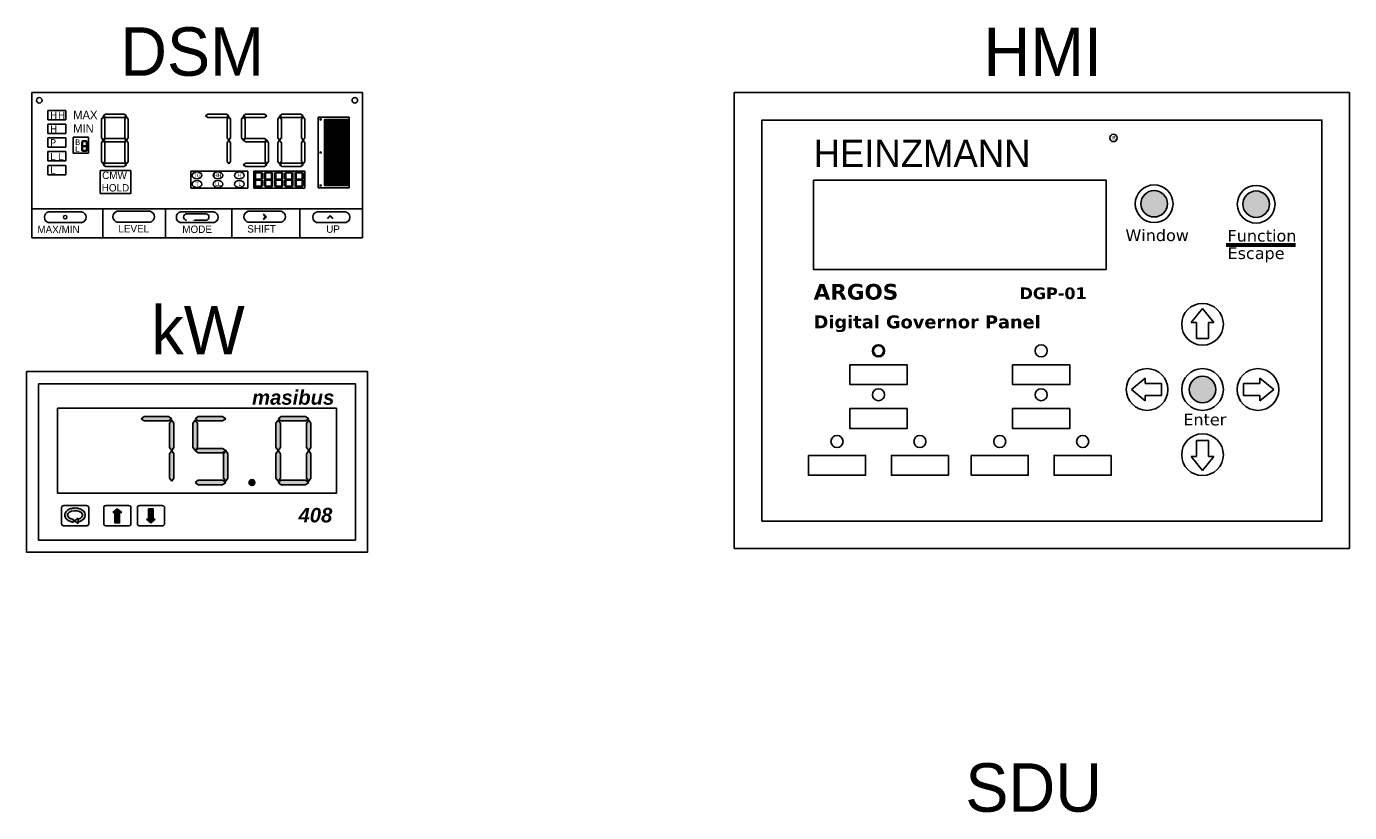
# Model space of a CAD drawing. Header units: millimetres. Extents: x -258 to 424, y -2156 to -1905.
# Tile 5 of 14: x -108 to -70, y -1998 to -1975. Entities that reach past the tile are written whole.
import ezdxf

# ---------------------------------------------------------------- set-up
doc = ezdxf.new("R2010")
doc.units = ezdxf.units.MM
doc.layers.add('Text', color=14, linetype='Continuous')
doc.styles.add('STYLE2', font='techb___.ttf', dxfattribs={"height": 200})

# ---------------------------------------------------------------- blocks, each defined once
blk = doc.blocks.new('A$C63070589')
at = {"color": 0, "linetype": 'ByBlock', "lineweight": -2, "insert": (0, 1.38), "char_height": 2.7569, "width": 54.4321, "attachment_point": 4, "style": 'STYLE2'}
blk.add_mtext('{\\fBodoni MT Black|b0|i0|c0|p18;HEINZMANN}', dxfattribs=at)
blk = doc.blocks.new('A$C7C257AEB')
at = {"lineweight": 35}
for points in [[(117.67, 99.72, 1), (125.34, 99.72, 1)], [(147.2, 99.58, 1), (154.87, 99.58, 1)], [(131.67, 45.99, 1), (139.34, 45.99, 1)]]:
    blk.add_hatch(color=256, dxfattribs=at).paths.add_polyline_path(points)
h = blk.add_hatch(color=256, dxfattribs=at)
h.paths.add_polyline_path([(43.51, 57.19, 1), (40.01, 57.19, 1)])
h.paths.add_polyline_path([(40.17, 57.19, -1), (43.34, 57.19, -1)], flags=16)
h = blk.add_hatch(color=256, dxfattribs=at)
h.paths.add_polyline_path([(90.59, 57.19, 1), (87.09, 57.19, 1)])
h.paths.add_polyline_path([(87.26, 57.19, -1), (90.42, 57.19, -1)], flags=16)
h = blk.add_hatch(color=256, dxfattribs=at)
h.paths.add_polyline_path([(43.51, 44.48, 1), (40.01, 44.48, 1)])
h.paths.add_polyline_path([(40.17, 44.48, -1), (43.34, 44.48, -1)], flags=16)
h = blk.add_hatch(color=256, dxfattribs=at)
h.paths.add_polyline_path([(90.59, 44.48, 1), (87.09, 44.48, 1)])
h.paths.add_polyline_path([(87.26, 44.48, -1), (90.42, 44.48, -1)], flags=16)
h = blk.add_hatch(color=256, dxfattribs=at)
h.paths.add_polyline_path([(31.51, 30.96, 1), (28.01, 30.96, 1)])
h.paths.add_polyline_path([(28.18, 30.96, -1), (31.34, 30.96, -1)], flags=16)
h = blk.add_hatch(color=256, dxfattribs=at)
h.paths.add_polyline_path([(55.5, 30.96, 1), (52, 30.96, 1)])
h.paths.add_polyline_path([(52.17, 30.96, -1), (55.34, 30.96, -1)], flags=16)
h = blk.add_hatch(color=256, dxfattribs=at)
h.paths.add_polyline_path([(78.59, 30.96, 1), (75.09, 30.96, 1)])
h.paths.add_polyline_path([(75.26, 30.96, -1), (78.43, 30.96, -1)], flags=16)
h = blk.add_hatch(color=256, dxfattribs=at)
h.paths.add_polyline_path([(102.59, 30.96, 1), (99.09, 30.96, 1)])
h.paths.add_polyline_path([(99.25, 30.96, -1), (102.42, 30.96, -1)], flags=16)
for p, q in [((0, 0), (0, 131.93)), ((0, 131.93), (178.04, 131.93)), ((0, 131.93), (0, 126.93)), ((0, 131.93), (0, 123.93)), ((178.04, 131.93), (170.04, 131.93)), ((170.04, 131.93), (170.04, 131.93)), ((178.04, 131.93), (173.04, 131.93)), ((173.04, 131.93), (173.04, 131.93)), ((178.04, 131.93), (178.04, 0)), ((0, 126.93), (0, 126.93)), ((0, 123.93), (0, 123.93)), ((132.24, 65.41), (135.51, 69.42)), ((138.78, 65.41), (135.51, 69.42)), ((133.79, 65.41), (132.24, 65.41)), ((133.79, 65.41), (133.79, 60.71)), ((137.23, 60.71), (137.23, 65.41)), ((137.23, 65.41), (138.78, 65.41)), ((133.79, 60.71), (137.23, 60.71)), ((118.94, 49.26), (114.92, 45.99)), ((118.94, 42.72), (114.92, 45.99)), ((118.94, 47.71), (118.94, 49.26)), ((118.94, 47.71), (123.64, 47.71)), ((123.64, 47.71), (123.64, 44.27)), ((152.08, 47.71), (147.38, 47.71)), ((147.38, 47.71), (147.38, 44.27)), ((152.08, 47.71), (152.08, 49.26)), ((152.08, 49.26), (156.1, 45.99)), ((152.08, 42.72), (156.1, 45.99)), ((123.64, 44.27), (118.94, 44.27)), ((118.94, 44.27), (118.94, 42.72)), ((147.38, 44.27), (152.08, 44.27)), ((152.08, 44.27), (152.08, 42.72)), ((133.79, 26.57), (133.79, 31.27)), ((133.79, 31.27), (137.23, 31.27)), ((137.23, 31.27), (137.23, 26.57)), ((133.79, 26.57), (132.24, 26.57)), ((132.24, 26.57), (135.51, 22.56)), ((138.78, 26.57), (135.51, 22.56)), ((137.23, 26.57), (138.78, 26.57)), ((178.04, 0), (0, 0))]:
    blk.add_line(p, q)
at = {"lineweight": 60}
blk.add_line((142.36, 87.83), (162.38, 87.83), dxfattribs=at)
for points in [[(8.04, 7.93), (170.04, 7.93), (170.04, 123.93), (8.04, 123.93)], [(22.99, 106.55), (107.61, 106.55), (107.61, 80.66), (22.99, 80.66)], [(50.02, 53.16), (33.5, 53.16), (33.5, 47.39), (50.02, 47.39)], [(80.58, 53.16), (97.1, 53.16), (97.1, 47.39), (80.58, 47.39)], [(50.02, 40.45), (33.5, 40.45), (33.5, 34.69), (50.02, 34.69)], [(80.58, 40.45), (97.1, 40.45), (97.1, 34.69), (80.58, 34.69)], [(21.5, 26.93), (38.02, 26.93), (38.02, 21.17), (21.5, 21.17)], [(62.01, 26.93), (45.49, 26.93), (45.49, 21.17), (62.01, 21.17)], [(68.58, 26.93), (85.1, 26.93), (85.1, 21.17), (68.58, 21.17)], [(109.1, 26.93), (92.58, 26.93), (92.58, 21.17), (109.1, 21.17)]]:
    blk.add_lwpolyline(points, close=True)
for centre, radius in [((109.73, 118.74), 1.06), ((121.51, 99.72), 5.46), ((121.51, 99.72), 5.46), ((121.51, 99.72), 3.83), ((151.03, 99.58), 5.46), ((151.03, 99.58), 5.46), ((151.03, 99.58), 3.83), ((135.51, 64.86), 6.03), ((41.76, 57.19), 1.75), ((88.84, 57.19), 1.75), ((119.48, 45.99), 6.03), ((135.51, 45.99), 6.03), ((135.51, 45.99), 3.83), ((151.54, 45.99), 6.03), ((41.76, 44.48), 1.75), ((88.84, 44.48), 1.75), ((29.76, 30.96), 1.75), ((53.75, 30.96), 1.75), ((76.84, 30.96), 1.75), ((100.84, 30.96), 1.75), ((135.51, 27.12), 6.03)]:
    blk.add_circle(centre, radius)
at = {"lineweight": 35}
blk.add_circle((41.76, 57.19), 1.58, dxfattribs=at)
at = {"xscale": 2.863299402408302, "yscale": 2.863299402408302, "zscale": 2.863299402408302}
blk.add_blockref('A$C63070589', (23, 110.35), dxfattribs=at)
at = {"width": 0.00321, "attachment_point": 1}
for s, insert, char_height in [('{\\fVerdana|b0|i0|c0|p34;R}', (109.4, 119.33), 1.1114), ('{\\fVerdana|b0|i0|c0|p34;Window}', (113.23, 92.29), 3.3712), ('{\\fVerdana|b0|i0|c0|p34;Function}', (142.75, 92.15), 3.3712), ('{\\fVerdana|b0|i0|c0|p34;Escape}', (142.75, 87.1), 3.3712), ('{\\fVerdana|b0|i0|c0|p34;Enter}', (129.97, 38.98), 3.3712)]:
    blk.add_mtext(s, dxfattribs=dict(at, insert=insert, char_height=char_height))
at = {"color": 0, "linetype": 'ByBlock', "lineweight": -2, "attachment_point": 4, "style": 'STYLE2'}
for s, insert, char_height, width in [('{\\fVerdana|b1|i0|c0|p34;ARGOS}', (23, 74.21), 4.5323, 22.3589), ('{\\fVerdana|b1|i0|c0|p34;DGP-01}', (82.6, 73.78), 3.3712, 21.3707), ('{\\fVerdana|b1|i0|c0|p34;Digital Governor Panel}', (23, 65), 3.7457, 65.4755)]:
    blk.add_mtext(s, dxfattribs=dict(at, insert=insert, char_height=char_height, width=width))
blk = doc.blocks.new('A$C42BB1318')
for p, q in [((-95.68, 42), (0, 42)), ((-95.68, 0), (-95.68, 42)), ((0, 42), (0, 0)), ((-90.97, 36.83), (-85.79, 36.83)), ((-90.97, 34.14), (-90.97, 36.83)), ((-85.79, 36.83), (-85.79, 34.14)), ((-12.78, 34.91), (-3.8, 34.91)), ((-12.78, 14.45), (-12.78, 34.91)), ((-3.8, 34.91), (-3.8, 14.45)), ((-85.79, 34.14), (-90.97, 34.14)), ((-90.97, 32.86), (-85.79, 32.86)), ((-90.97, 30.17), (-90.97, 32.86)), ((-85.79, 32.86), (-85.79, 30.17)), ((-85.79, 32.86), (-85.79, 30.17)), ((-3.8, 34.19), (-11.01, 34.19)), ((-11.01, 34.19), (-11.01, 15.14)), ((-3.8, 34.07), (-11.01, 34.07)), ((-3.8, 33.85), (-11.01, 33.85)), ((-3.8, 33.62), (-11.01, 33.62)), ((-3.8, 33.4), (-11.01, 33.4)), ((-3.8, 33.18), (-11.01, 33.18)), ((-3.8, 32.96), (-11.01, 32.96)), ((-3.8, 32.73), (-11.01, 32.73)), ((-3.8, 32.51), (-11.01, 32.51)), ((-3.8, 32.29), (-11.01, 32.29)), ((-3.8, 32.07), (-11.01, 32.07)), ((-3.8, 31.84), (-11.01, 31.84)), ((-3.8, 31.62), (-11.01, 31.62)), ((-3.8, 31.4), (-11.01, 31.4)), ((-3.8, 31.17), (-11.01, 31.17)), ((-3.8, 30.95), (-11.01, 30.95)), ((-3.8, 30.73), (-11.01, 30.73)), ((-3.8, 15.14), (-3.8, 34.19)), ((-85.79, 30.17), (-90.97, 30.17)), ((-90.97, 28.89), (-85.79, 28.89)), ((-90.97, 26.2), (-90.97, 28.89)), ((-90.61, 28.89), (-85.79, 28.89)), ((-85.79, 28.89), (-85.79, 26.2)), ((-85.79, 28.89), (-85.79, 26.2)), ((-83.68, 29.07), (-79.25, 29.07)), ((-83.68, 24.52), (-83.68, 29.07)), ((-79.25, 29.07), (-79.25, 24.52)), ((-3.8, 30.51), (-11.01, 30.51)), ((-3.8, 30.28), (-11.01, 30.28)), ((-3.8, 30.06), (-11.01, 30.06)), ((-3.8, 29.84), (-11.01, 29.84)), ((-3.8, 29.62), (-11.01, 29.62)), ((-3.8, 29.39), (-11.01, 29.39)), ((-3.8, 29.17), (-11.01, 29.17)), ((-3.8, 28.95), (-11.01, 28.95)), ((-3.8, 28.73), (-11.01, 28.73)), ((-3.8, 28.5), (-11.01, 28.5)), ((-3.8, 28.28), (-11.01, 28.28)), ((-3.8, 28.06), (-11.01, 28.06)), ((-3.8, 27.83), (-11.01, 27.83)), ((-3.8, 27.61), (-11.01, 27.61)), ((-3.8, 27.39), (-11.01, 27.39)), ((-3.8, 27.17), (-11.01, 27.17)), ((-3.8, 26.94), (-11.01, 26.94)), ((-85.79, 26.2), (-90.97, 26.2)), ((-90.97, 24.92), (-85.79, 24.92)), ((-90.97, 22.23), (-90.97, 24.92)), ((-85.79, 26.2), (-90.61, 26.2)), ((-90.61, 24.92), (-85.79, 24.92)), ((-85.79, 24.92), (-85.79, 22.23)), ((-85.79, 24.92), (-85.79, 22.23)), ((-79.25, 24.52), (-83.68, 24.52)), ((-3.8, 26.72), (-11.01, 26.72)), ((-3.8, 26.5), (-11.01, 26.5)), ((-3.8, 26.28), (-11.01, 26.28)), ((-3.8, 26.05), (-11.01, 26.05)), ((-3.8, 25.83), (-11.01, 25.83)), ((-3.8, 25.61), (-11.01, 25.61)), ((-3.8, 25.38), (-11.01, 25.38)), ((-3.8, 25.16), (-11.01, 25.16)), ((-3.8, 24.94), (-11.01, 24.94)), ((-3.8, 24.72), (-11.01, 24.72)), ((-3.8, 24.49), (-11.01, 24.49)), ((-3.8, 24.27), (-11.01, 24.27)), ((-3.8, 24.05), (-11.01, 24.05)), ((-3.8, 23.83), (-11.01, 23.83)), ((-3.8, 23.6), (-11.01, 23.6)), ((-3.8, 23.38), (-11.01, 23.38)), ((-3.8, 23.16), (-11.01, 23.16)), ((-85.79, 22.23), (-90.97, 22.23)), ((-90.97, 20.95), (-85.79, 20.95)), ((-90.97, 18.26), (-90.97, 20.95)), ((-85.79, 22.23), (-90.61, 22.23)), ((-90.61, 20.95), (-85.79, 20.95)), ((-85.79, 20.95), (-85.79, 18.26)), ((-85.79, 20.95), (-85.79, 18.26)), ((-75.89, 19.47), (-66.98, 19.47)), ((-75.89, 12.78), (-75.89, 19.47)), ((-66.98, 19.47), (-66.98, 12.78)), ((-49.64, 19.32), (-33.14, 19.32)), ((-49.64, 14.35), (-49.64, 19.32)), ((-33.14, 19.32), (-33.14, 14.35)), ((-31.45, 19.32), (-16.69, 19.32)), ((-31.45, 14.35), (-31.45, 19.32)), ((-16.69, 19.32), (-16.69, 14.35)), ((-3.8, 22.94), (-11.01, 22.94)), ((-3.8, 22.71), (-11.01, 22.71)), ((-3.8, 22.49), (-11.01, 22.49)), ((-3.8, 22.27), (-11.01, 22.27)), ((-3.8, 22.04), (-11.01, 22.04)), ((-3.8, 21.82), (-11.01, 21.82)), ((-3.8, 21.6), (-11.01, 21.6)), ((-3.8, 21.38), (-11.01, 21.38)), ((-3.8, 21.15), (-11.01, 21.15)), ((-3.8, 20.93), (-11.01, 20.93)), ((-3.8, 20.71), (-11.01, 20.71)), ((-3.8, 20.49), (-11.01, 20.49)), ((-3.8, 20.26), (-11.01, 20.26)), ((-3.8, 20.04), (-11.01, 20.04)), ((-3.8, 19.82), (-11.01, 19.82)), ((-3.8, 19.59), (-11.01, 19.59)), ((-3.8, 19.37), (-11.01, 19.37)), ((-3.8, 19.15), (-11.01, 19.15)), ((-85.79, 18.26), (-90.97, 18.26)), ((-85.79, 18.26), (-90.61, 18.26)), ((-3.8, 18.93), (-11.01, 18.93)), ((-3.8, 18.7), (-11.01, 18.7)), ((-3.8, 18.48), (-11.01, 18.48)), ((-3.8, 18.26), (-11.01, 18.26)), ((-3.8, 18.04), (-11.01, 18.04)), ((-3.8, 17.81), (-11.01, 17.81)), ((-3.8, 17.59), (-11.01, 17.59)), ((-3.8, 17.37), (-11.01, 17.37)), ((-3.8, 17.15), (-11.01, 17.15)), ((-3.8, 16.92), (-11.01, 16.92)), ((-3.8, 16.7), (-11.01, 16.7)), ((-3.8, 16.48), (-11.01, 16.48)), ((-3.8, 16.25), (-11.01, 16.25)), ((-3.8, 16.03), (-11.01, 16.03)), ((-3.8, 15.81), (-11.01, 15.81)), ((-3.8, 15.59), (-11.01, 15.59)), ((-3.8, 15.36), (-11.01, 15.36)), ((-66.98, 12.78), (-75.89, 12.78)), ((-33.14, 14.35), (-49.64, 14.35)), ((-16.69, 14.35), (-31.45, 14.35)), ((-3.8, 14.45), (-12.78, 14.45)), ((-3.8, 15.14), (-11.01, 15.14)), ((-11.01, 15.14), (-3.8, 15.14)), ((-95.68, 8.39), (0, 8.39)), ((-75.12, 8.39), (-75.12, 0)), ((-70.93, 7.66), (-61.41, 7.66)), ((-56.93, 8.39), (-56.93, 0)), ((-37.8, 8.39), (-37.8, 0)), ((-33.03, 7.66), (-23.51, 7.66)), ((-18.11, 8.39), (-18.11, 0)), ((-90.74, 7.55), (-81.22, 7.55)), ((-81.22, 4.38), (-90.74, 4.38)), ((-61.41, 4.49), (-70.93, 4.49)), ((-52.56, 7.55), (-43.04, 7.55)), ((-43.04, 4.38), (-52.56, 4.38)), ((-50.86, 6.91), (-45.31, 6.91)), ((-45.31, 5.07), (-48.6, 5.07)), ((-23.51, 4.49), (-33.03, 4.49)), ((-27.78, 6.08), (-28.64, 6.93)), ((-27.99, 6.08), (-28.64, 6.73)), ((-27.78, 6.08), (-28.64, 5.22)), ((-27.99, 6.08), (-28.64, 5.42)), ((-13.1, 7.55), (-4.88, 7.55)), ((-4.88, 4.38), (-13.1, 4.38)), ((-9.34, 6.42), (-10.2, 5.56)), ((-9.34, 6.21), (-9.99, 5.56)), ((-9.34, 6.42), (-8.48, 5.56)), ((-9.34, 6.21), (-8.69, 5.56)), ((0, 0), (-95.68, 0))]:
    blk.add_line(p, q)
for centre, radius in [((-93.49, 39.76), 0.808), ((-2.19, 39.76), 0.808), ((-12.1, 34.24), 0.181), ((-12.1, 24.68), 0.181), ((-12.1, 15.12), 0.181), ((-85.98, 5.96), 0.508)]:
    blk.add_circle(centre, radius)
for centre, radius, start, end in [((-70.57, 6.08), 1.63, 102.7813, 257.2187), ((-61.77, 6.08), 1.63, 282.7813, 77.2187), ((-32.67, 6.08), 1.63, 102.7813, 257.2187), ((-23.87, 6.08), 1.63, 282.7813, 77.2187), ((-90.38, 5.96), 1.63, 102.7813, 257.2187), ((-81.58, 5.96), 1.63, 282.7813, 77.2187), ((-52.2, 5.96), 1.63, 102.7813, 257.2187), ((-50.86, 5.99), 0.918, 90, 270), ((-45.31, 5.99), 0.918, 270, 90), ((-43.4, 5.96), 1.63, 282.7813, 77.2187), ((-12.74, 5.96), 1.63, 102.7813, 257.2187), ((-5.24, 5.96), 1.63, 282.7813, 77.2187)]:
    blk.add_arc(centre, radius, start, end)
for centre in [(-47.84, 18.05), (-47.84, 15.54), (-41.81, 18.05), (-41.81, 15.54), (-35.6, 18.05), (-35.6, 15.54)]:
    blk.add_ellipse(centre, major_axis=(-1.41, 0), ratio=0.72049)
blk.add_solid([(-48.6, 4.96), (-49.24, 5.07), (-48.6, 5.18)])
at = {"layer": 'Text'}
for p, q in [((-75.51, 34.3), (-75.02, 34.99)), ((-75.02, 35.29), (-74.33, 35.79)), ((-74.33, 34.8), (-75.02, 35.29)), ((-75.02, 34.99), (-74.53, 34.3)), ((-68.92, 35.79), (-74.33, 35.79)), ((-74.33, 34.8), (-68.92, 34.8)), ((-68.23, 35.29), (-68.92, 35.79)), ((-68.92, 34.8), (-68.23, 35.29)), ((-68.23, 34.99), (-68.73, 34.3)), ((-67.74, 34.3), (-68.23, 34.99)), ((-45.43, 35.29), (-44.74, 35.79)), ((-44.74, 34.8), (-45.43, 35.29)), ((-39.32, 35.79), (-44.74, 35.79)), ((-44.74, 34.8), (-39.32, 34.8)), ((-38.64, 35.29), (-39.32, 35.79)), ((-39.32, 34.8), (-38.64, 35.29)), ((-38.64, 34.99), (-39.13, 34.3)), ((-38.14, 34.3), (-38.64, 34.99)), ((-34.95, 34.3), (-34.46, 34.99)), ((-34.46, 35.29), (-33.77, 35.79)), ((-33.77, 34.8), (-34.46, 35.29)), ((-34.46, 34.99), (-33.96, 34.3)), ((-28.36, 35.79), (-33.77, 35.79)), ((-33.77, 34.8), (-28.36, 34.8)), ((-27.67, 35.29), (-28.36, 35.79)), ((-28.36, 34.8), (-27.67, 35.29)), ((-24.44, 34.3), (-23.95, 34.99)), ((-23.95, 35.29), (-23.26, 35.79)), ((-23.26, 34.8), (-23.95, 35.29)), ((-23.95, 34.99), (-23.45, 34.3)), ((-17.85, 35.79), (-23.26, 35.79)), ((-23.26, 34.8), (-17.85, 34.8)), ((-17.16, 35.29), (-17.85, 35.79)), ((-17.85, 34.8), (-17.16, 35.29)), ((-17.16, 34.99), (-17.65, 34.3)), ((-16.66, 34.3), (-17.16, 34.99)), ((-75.51, 28.89), (-75.51, 34.3)), ((-74.53, 34.3), (-74.53, 28.89)), ((-68.73, 34.3), (-68.73, 28.89)), ((-67.74, 28.89), (-67.74, 34.3)), ((-39.13, 34.3), (-39.13, 28.89)), ((-38.14, 28.89), (-38.14, 34.3)), ((-34.95, 28.89), (-34.95, 34.3)), ((-33.96, 34.3), (-33.96, 28.89)), ((-24.44, 28.89), (-24.44, 34.3)), ((-23.45, 34.3), (-23.45, 28.89)), ((-17.65, 34.3), (-17.65, 28.89)), ((-16.66, 28.89), (-16.66, 34.3)), ((-81.17, 27.73), (-81.08, 27.87)), ((-81.17, 26.67), (-81.17, 27.73)), ((-81.08, 27.93), (-80.94, 28.03)), ((-80.94, 27.83), (-81.08, 27.93)), ((-81.08, 27.87), (-80.98, 27.73)), ((-80.98, 27.73), (-80.98, 26.67)), ((-79.87, 28.03), (-80.94, 28.03)), ((-80.94, 27.83), (-79.87, 27.83)), ((-79.74, 27.93), (-79.87, 28.03)), ((-79.87, 27.83), (-79.74, 27.93)), ((-79.74, 27.87), (-79.83, 27.73)), ((-79.83, 27.73), (-79.83, 26.67)), ((-79.64, 27.73), (-79.74, 27.87)), ((-79.64, 26.67), (-79.64, 27.73)), ((-75.51, 28.89), (-75.02, 28.2)), ((-75.51, 27.51), (-75.02, 28.2)), ((-75.51, 27.51), (-75.51, 22.1)), ((-75.02, 28.2), (-74.53, 28.89)), ((-74.33, 28.7), (-75.02, 28.21)), ((-75.02, 28.21), (-74.33, 27.72)), ((-75.02, 28.2), (-74.53, 27.51)), ((-74.53, 22.1), (-74.53, 27.51)), ((-74.33, 28.7), (-68.92, 28.7)), ((-68.92, 27.72), (-74.33, 27.72)), ((-68.92, 28.7), (-68.23, 28.21)), ((-68.23, 28.21), (-68.92, 27.72)), ((-68.23, 28.2), (-68.73, 28.89)), ((-68.23, 28.2), (-68.73, 27.51)), ((-68.73, 22.1), (-68.73, 27.51)), ((-67.74, 28.89), (-68.23, 28.2)), ((-67.74, 27.51), (-68.23, 28.2)), ((-67.74, 27.51), (-67.74, 22.1)), ((-38.64, 28.2), (-39.13, 28.89)), ((-38.64, 28.2), (-39.13, 27.51)), ((-39.13, 22.1), (-39.13, 27.51)), ((-38.14, 28.89), (-38.64, 28.2)), ((-38.14, 27.51), (-38.64, 28.2)), ((-38.14, 27.51), (-38.14, 22.1)), ((-34.95, 28.89), (-34.46, 28.2)), ((-34.46, 28.2), (-33.96, 28.89)), ((-33.77, 28.7), (-34.46, 28.21)), ((-34.46, 28.21), (-33.77, 27.72)), ((-33.77, 28.7), (-28.36, 28.7)), ((-28.36, 27.72), (-33.77, 27.72)), ((-28.36, 28.7), (-27.67, 28.21)), ((-27.67, 28.21), (-28.36, 27.72)), ((-27.67, 28.2), (-28.16, 27.51)), ((-28.16, 22.1), (-28.16, 27.51)), ((-27.17, 27.51), (-27.67, 28.2)), ((-27.17, 27.51), (-27.17, 22.1)), ((-24.44, 28.89), (-23.95, 28.2)), ((-24.44, 27.51), (-23.95, 28.2)), ((-24.44, 27.51), (-24.44, 22.1)), ((-23.95, 28.2), (-23.45, 28.89)), ((-23.95, 28.2), (-23.45, 27.51)), ((-23.45, 22.1), (-23.45, 27.51)), ((-17.16, 28.2), (-17.65, 28.89)), ((-17.16, 28.2), (-17.65, 27.51)), ((-17.65, 22.1), (-17.65, 27.51)), ((-16.66, 28.89), (-17.16, 28.2)), ((-16.66, 27.51), (-17.16, 28.2)), ((-16.66, 27.51), (-16.66, 22.1)), ((-81.17, 26.67), (-81.08, 26.53)), ((-81.17, 26.39), (-81.08, 26.53)), ((-81.17, 26.39), (-81.17, 25.33)), ((-81.17, 25.33), (-81.08, 25.19)), ((-81.08, 26.53), (-80.98, 26.67)), ((-80.94, 26.63), (-81.08, 26.53)), ((-81.08, 26.53), (-80.98, 26.39)), ((-81.08, 26.53), (-80.94, 26.43)), ((-81.08, 25.19), (-80.98, 25.33)), ((-80.94, 25.23), (-81.08, 25.13)), ((-81.08, 25.13), (-80.94, 25.03)), ((-80.98, 25.33), (-80.98, 26.39)), ((-80.94, 26.63), (-79.87, 26.63)), ((-79.87, 26.43), (-80.94, 26.43)), ((-80.94, 25.23), (-79.87, 25.23)), ((-79.87, 25.03), (-80.94, 25.03)), ((-79.87, 26.63), (-79.74, 26.53)), ((-79.74, 26.53), (-79.87, 26.43)), ((-79.87, 25.23), (-79.74, 25.13)), ((-79.74, 25.13), (-79.87, 25.03)), ((-79.74, 26.53), (-79.83, 26.67)), ((-79.74, 26.53), (-79.83, 26.39)), ((-79.83, 25.33), (-79.83, 26.39)), ((-79.74, 25.19), (-79.83, 25.33)), ((-79.64, 26.67), (-79.74, 26.53)), ((-79.64, 26.39), (-79.74, 26.53)), ((-79.64, 25.33), (-79.74, 25.19)), ((-79.64, 26.39), (-79.64, 25.33)), ((-75.51, 22.1), (-75.02, 21.41)), ((-75.02, 21.41), (-74.53, 22.1)), ((-74.33, 21.6), (-75.02, 21.1)), ((-75.02, 21.1), (-74.33, 20.61)), ((-74.33, 21.6), (-68.92, 21.6)), ((-68.92, 20.61), (-74.33, 20.61)), ((-68.92, 21.6), (-68.23, 21.1)), ((-68.23, 21.1), (-68.92, 20.61)), ((-68.23, 21.41), (-68.73, 22.1)), ((-67.74, 22.1), (-68.23, 21.41)), ((-38.64, 21.41), (-39.13, 22.1)), ((-38.14, 22.1), (-38.64, 21.41)), ((-33.77, 21.6), (-34.46, 21.1)), ((-34.46, 21.1), (-33.77, 20.61)), ((-33.77, 21.6), (-28.36, 21.6)), ((-28.36, 20.61), (-33.77, 20.61)), ((-28.36, 21.6), (-27.67, 21.1)), ((-27.67, 21.1), (-28.36, 20.61)), ((-27.67, 21.41), (-28.16, 22.1)), ((-27.17, 22.1), (-27.67, 21.41)), ((-24.44, 22.1), (-23.95, 21.41)), ((-23.95, 21.41), (-23.45, 22.1)), ((-23.26, 21.6), (-23.95, 21.1)), ((-23.95, 21.1), (-23.26, 20.61)), ((-23.26, 21.6), (-17.85, 21.6)), ((-17.85, 20.61), (-23.26, 20.61)), ((-17.85, 21.6), (-17.16, 21.1)), ((-17.16, 21.1), (-17.85, 20.61)), ((-17.16, 21.41), (-17.65, 22.1)), ((-16.66, 22.1), (-17.16, 21.41)), ((-31.24, 18.65), (-31.09, 18.85)), ((-31.24, 17.04), (-31.24, 18.65)), ((-31.24, 17.04), (-31.09, 16.84)), ((-31.24, 16.64), (-31.09, 16.84)), ((-31.24, 16.64), (-31.24, 15.04)), ((-31.09, 18.94), (-30.89, 19.09)), ((-30.89, 18.79), (-31.09, 18.94)), ((-31.09, 18.85), (-30.94, 18.65)), ((-31.09, 16.84), (-30.94, 17.04)), ((-30.89, 16.99), (-31.09, 16.84)), ((-31.09, 16.84), (-30.94, 16.64)), ((-31.09, 16.84), (-30.89, 16.7)), ((-30.94, 18.65), (-30.94, 17.04)), ((-30.94, 15.04), (-30.94, 16.64)), ((-29.28, 19.09), (-30.89, 19.09)), ((-30.89, 18.79), (-29.28, 18.79)), ((-30.89, 16.99), (-29.28, 16.99)), ((-29.28, 16.7), (-30.89, 16.7)), ((-29.08, 18.94), (-29.28, 19.09)), ((-29.28, 18.79), (-29.08, 18.94)), ((-29.28, 16.99), (-29.08, 16.84)), ((-29.08, 16.84), (-29.28, 16.7)), ((-29.08, 18.85), (-29.23, 18.65)), ((-29.23, 18.65), (-29.23, 17.04)), ((-29.08, 16.84), (-29.23, 17.04)), ((-29.08, 16.84), (-29.23, 16.64)), ((-29.23, 15.04), (-29.23, 16.64)), ((-28.93, 18.65), (-29.08, 18.85)), ((-28.93, 17.04), (-29.08, 16.84)), ((-28.93, 16.64), (-29.08, 16.84)), ((-28.93, 17.04), (-28.93, 18.65)), ((-28.93, 16.64), (-28.93, 15.04)), ((-28.29, 18.65), (-28.15, 18.85)), ((-28.29, 17.04), (-28.29, 18.65)), ((-28.29, 17.04), (-28.15, 16.84)), ((-28.29, 16.64), (-28.15, 16.84)), ((-28.29, 16.64), (-28.29, 15.04)), ((-28.15, 18.94), (-27.94, 19.09)), ((-27.94, 18.79), (-28.15, 18.94)), ((-28.15, 18.85), (-28, 18.65)), ((-28.15, 16.84), (-28, 17.04)), ((-27.94, 16.99), (-28.15, 16.84)), ((-28.15, 16.84), (-28, 16.64)), ((-28.15, 16.84), (-27.94, 16.7)), ((-28, 18.65), (-28, 17.04)), ((-28, 15.04), (-28, 16.64)), ((-26.34, 19.09), (-27.94, 19.09)), ((-27.94, 18.79), (-26.34, 18.79)), ((-27.94, 16.99), (-26.34, 16.99)), ((-26.34, 16.7), (-27.94, 16.7)), ((-26.14, 18.94), (-26.34, 19.09)), ((-26.34, 18.79), (-26.14, 18.94)), ((-26.34, 16.99), (-26.14, 16.84)), ((-26.14, 16.84), (-26.34, 16.7)), ((-26.14, 18.85), (-26.28, 18.65)), ((-26.28, 18.65), (-26.28, 17.04)), ((-26.14, 16.84), (-26.28, 17.04)), ((-26.14, 16.84), (-26.28, 16.64)), ((-26.28, 15.04), (-26.28, 16.64)), ((-25.99, 18.65), (-26.14, 18.85)), ((-25.99, 17.04), (-26.14, 16.84)), ((-25.99, 16.64), (-26.14, 16.84)), ((-25.99, 17.04), (-25.99, 18.65)), ((-25.99, 16.64), (-25.99, 15.04)), ((-25.35, 18.65), (-25.21, 18.85)), ((-25.35, 17.04), (-25.35, 18.65)), ((-25.35, 17.04), (-25.21, 16.84)), ((-25.35, 16.64), (-25.21, 16.84)), ((-25.35, 16.64), (-25.35, 15.04)), ((-25.21, 18.94), (-25, 19.09)), ((-25, 18.79), (-25.21, 18.94)), ((-25.21, 18.85), (-25.06, 18.65)), ((-25.21, 16.84), (-25.06, 17.04)), ((-25, 16.99), (-25.21, 16.84)), ((-25.21, 16.84), (-25.06, 16.64)), ((-25.21, 16.84), (-25, 16.7)), ((-25.06, 18.65), (-25.06, 17.04)), ((-25.06, 15.04), (-25.06, 16.64)), ((-23.4, 19.09), (-25, 19.09)), ((-25, 18.79), (-23.4, 18.79)), ((-25, 16.99), (-23.4, 16.99)), ((-23.4, 16.7), (-25, 16.7)), ((-23.2, 18.94), (-23.4, 19.09)), ((-23.4, 18.79), (-23.2, 18.94)), ((-23.4, 16.99), (-23.2, 16.84)), ((-23.2, 16.84), (-23.4, 16.7)), ((-23.2, 18.85), (-23.34, 18.65)), ((-23.34, 18.65), (-23.34, 17.04)), ((-23.2, 16.84), (-23.34, 17.04)), ((-23.2, 16.84), (-23.34, 16.64)), ((-23.34, 15.04), (-23.34, 16.64)), ((-23.05, 18.65), (-23.2, 18.85)), ((-23.05, 17.04), (-23.2, 16.84)), ((-23.05, 16.64), (-23.2, 16.84)), ((-23.05, 17.04), (-23.05, 18.65)), ((-23.05, 16.64), (-23.05, 15.04)), ((-22.41, 18.65), (-22.26, 18.85)), ((-22.41, 17.04), (-22.41, 18.65)), ((-22.41, 17.04), (-22.26, 16.84)), ((-22.41, 16.64), (-22.26, 16.84)), ((-22.41, 16.64), (-22.41, 15.04)), ((-22.26, 18.94), (-22.06, 19.09)), ((-22.06, 18.79), (-22.26, 18.94)), ((-22.26, 18.85), (-22.12, 18.65)), ((-22.26, 16.84), (-22.12, 17.04)), ((-22.06, 16.99), (-22.26, 16.84)), ((-22.26, 16.84), (-22.12, 16.64)), ((-22.26, 16.84), (-22.06, 16.7)), ((-22.12, 18.65), (-22.12, 17.04)), ((-22.12, 15.04), (-22.12, 16.64)), ((-20.46, 19.09), (-22.06, 19.09)), ((-22.06, 18.79), (-20.46, 18.79)), ((-22.06, 16.99), (-20.46, 16.99)), ((-20.46, 16.7), (-22.06, 16.7)), ((-20.25, 18.94), (-20.46, 19.09)), ((-20.46, 18.79), (-20.25, 18.94)), ((-20.46, 16.99), (-20.25, 16.84)), ((-20.25, 16.84), (-20.46, 16.7)), ((-20.25, 18.85), (-20.4, 18.65)), ((-20.4, 18.65), (-20.4, 17.04)), ((-20.25, 16.84), (-20.4, 17.04)), ((-20.25, 16.84), (-20.4, 16.64)), ((-20.4, 15.04), (-20.4, 16.64)), ((-20.11, 18.65), (-20.25, 18.85)), ((-20.11, 17.04), (-20.25, 16.84)), ((-20.11, 16.64), (-20.25, 16.84)), ((-20.11, 17.04), (-20.11, 18.65)), ((-20.11, 16.64), (-20.11, 15.04)), ((-19.47, 18.65), (-19.32, 18.85)), ((-19.47, 17.04), (-19.47, 18.65)), ((-19.47, 17.04), (-19.32, 16.84)), ((-19.47, 16.64), (-19.32, 16.84)), ((-19.47, 16.64), (-19.47, 15.04)), ((-19.32, 18.94), (-19.12, 19.09)), ((-19.12, 18.79), (-19.32, 18.94)), ((-19.32, 18.85), (-19.18, 18.65)), ((-19.32, 16.84), (-19.18, 17.04)), ((-19.12, 16.99), (-19.32, 16.84)), ((-19.32, 16.84), (-19.18, 16.64)), ((-19.32, 16.84), (-19.12, 16.7)), ((-19.18, 18.65), (-19.18, 17.04)), ((-19.18, 15.04), (-19.18, 16.64)), ((-17.52, 19.09), (-19.12, 19.09)), ((-19.12, 18.79), (-17.52, 18.79)), ((-19.12, 16.99), (-17.52, 16.99)), ((-17.52, 16.7), (-19.12, 16.7)), ((-17.31, 18.94), (-17.52, 19.09)), ((-17.52, 18.79), (-17.31, 18.94)), ((-17.52, 16.99), (-17.31, 16.84)), ((-17.31, 16.84), (-17.52, 16.7)), ((-17.31, 18.85), (-17.46, 18.65)), ((-17.46, 18.65), (-17.46, 17.04)), ((-17.31, 16.84), (-17.46, 17.04)), ((-17.31, 16.84), (-17.46, 16.64)), ((-17.46, 15.04), (-17.46, 16.64)), ((-17.17, 18.65), (-17.31, 18.85)), ((-17.17, 17.04), (-17.31, 16.84)), ((-17.17, 16.64), (-17.31, 16.84)), ((-17.17, 17.04), (-17.17, 18.65)), ((-17.17, 16.64), (-17.17, 15.04)), ((-31.24, 15.04), (-31.09, 14.83)), ((-31.09, 14.83), (-30.94, 15.04)), ((-30.89, 14.89), (-31.09, 14.74)), ((-31.09, 14.74), (-30.89, 14.6)), ((-30.89, 14.89), (-29.28, 14.89)), ((-29.28, 14.6), (-30.89, 14.6)), ((-29.28, 14.89), (-29.08, 14.74)), ((-29.08, 14.74), (-29.28, 14.6)), ((-29.08, 14.83), (-29.23, 15.04)), ((-28.93, 15.04), (-29.08, 14.83)), ((-28.29, 15.04), (-28.15, 14.83)), ((-28.15, 14.83), (-28, 15.04)), ((-27.94, 14.89), (-28.15, 14.74)), ((-28.15, 14.74), (-27.94, 14.6)), ((-27.94, 14.89), (-26.34, 14.89)), ((-26.34, 14.6), (-27.94, 14.6)), ((-26.34, 14.89), (-26.14, 14.74)), ((-26.14, 14.74), (-26.34, 14.6)), ((-26.14, 14.83), (-26.28, 15.04)), ((-25.99, 15.04), (-26.14, 14.83)), ((-25.35, 15.04), (-25.21, 14.83)), ((-25.21, 14.83), (-25.06, 15.04)), ((-25, 14.89), (-25.21, 14.74)), ((-25.21, 14.74), (-25, 14.6)), ((-25, 14.89), (-23.4, 14.89)), ((-23.4, 14.6), (-25, 14.6)), ((-23.4, 14.89), (-23.2, 14.74)), ((-23.2, 14.74), (-23.4, 14.6)), ((-23.2, 14.83), (-23.34, 15.04)), ((-23.05, 15.04), (-23.2, 14.83)), ((-22.41, 15.04), (-22.26, 14.83)), ((-22.26, 14.83), (-22.12, 15.04)), ((-22.06, 14.89), (-22.26, 14.74)), ((-22.26, 14.74), (-22.06, 14.6)), ((-22.06, 14.89), (-20.46, 14.89)), ((-20.46, 14.6), (-22.06, 14.6)), ((-20.46, 14.89), (-20.25, 14.74)), ((-20.25, 14.74), (-20.46, 14.6)), ((-20.25, 14.83), (-20.4, 15.04)), ((-20.11, 15.04), (-20.25, 14.83)), ((-19.47, 15.04), (-19.32, 14.83)), ((-19.32, 14.83), (-19.18, 15.04)), ((-19.12, 14.89), (-19.32, 14.74)), ((-19.32, 14.74), (-19.12, 14.6)), ((-19.12, 14.89), (-17.52, 14.89)), ((-17.52, 14.6), (-19.12, 14.6)), ((-17.52, 14.89), (-17.31, 14.74)), ((-17.31, 14.74), (-17.52, 14.6)), ((-17.31, 14.83), (-17.46, 15.04)), ((-17.17, 15.04), (-17.31, 14.83))]:
    blk.add_line(p, q, dxfattribs=at)
for s, height, p in [('MAX', 2.424, (-83.67, 34.31)), ('MIN', 2.424, (-83.67, 30.4)), ('CMW', 2.138, (-75.29, 17.01)), ('HOLD', 2.138, (-75.41, 13.4)), ('TG', 1.069, (-48.82, 17.51)), ('T', 1.07, (-48.24, 15.02)), ('HH', 1.069, (-42.94, 17.53)), ('LL', 1.069, (-42.58, 15.02)), ('H', 1.07, (-36.12, 17.53)), ('L', 1.07, (-35.87, 15.02)), ('MAX/MIN', 2.138, (-94.03, 1.35)), ('LEVEL', 2.138, (-70.59, 1.56)), ('MODE', 2.138, (-52.1, 1.4)), ('SHIFT', 2.138, (-33.3, 1.52)), ('UP', 2.138, (-10.48, 1.45))]:
    blk.add_text(s, height=height).set_placement(p)
at = {"attachment_point": 1}
for s, insert, char_height, width in [('{\\fVerdana|b0|i0|c0|p34;H }', (-90.38, 36.47), 2.0838, 9.0313), ('{\\fVerdana|b0|i0|c0|p34;H }', (-88.1, 36.47), 2.0838, 9.0313), ('{\\fVerdana|b0|i0|c0|p34;H }', (-90.38, 32.5), 2.0838, 9.0313), ('{\\fVerdana|b0|i0|c0|p34;P }', (-90.38, 28.53), 2.0838, 9.0313), ('{\\fVerdana|b0|i0|c0|p34;B}', (-83.13, 28.45), 1.603, 6.9471), ('{\\fVerdana|b0|i0|c0|p34;L }', (-90.38, 24.56), 2.0838, 9.0313), ('{\\fVerdana|b0|i0|c0|p34;L }', (-88.1, 24.56), 2.0838, 9.0313), ('{\\fVerdana|b0|i0|c0|p34;L}', (-83.13, 26.5), 1.603, 6.9471), ('{\\fVerdana|b0|i0|c0|p34;L }', (-90.38, 20.59), 2.0838, 9.0313)]:
    blk.add_mtext(s, dxfattribs=dict(at, insert=insert, char_height=char_height, width=width))
blk = doc.blocks.new('A$C25C26FBE')
for points in [[(-56.68, 38.58), (-57.58, 39.23), (-64.61, 39.23), (-65.51, 38.58), (-64.61, 37.94), (-57.58, 37.94)], [(-56.04, 30.26), (-56.04, 37.29), (-56.68, 38.19), (-57.32, 37.29), (-57.32, 30.26), (-56.68, 29.36)], [(-56.04, 21.43), (-56.04, 28.47), (-56.68, 29.36), (-57.32, 28.47), (-57.32, 21.43), (-56.68, 20.54)], [(-34.31, 20.16, 1), (-32.62, 20.16, 1)], [(-17.05, 20.14), (-17.95, 20.78), (-24.98, 20.78), (-25.88, 20.14), (-24.98, 19.5), (-17.95, 19.5)]]:
    blk.add_hatch(color=1).paths.add_polyline_path(points)
h = blk.add_hatch(color=1)
h.paths.add_polyline_path([(-41.06, 38.58), (-41.95, 39.23), (-48.99, 39.23), (-49.88, 38.58), (-48.99, 37.94), (-41.95, 37.94)])
h.paths.add_polyline_path([(-49.91, 29.39), (-49.88, 29.37), (-49.86, 29.39), (-49.24, 30.26), (-49.24, 37.29), (-49.88, 38.19), (-50.53, 37.29), (-50.53, 30.26)])
h.paths.add_polyline_path([(-41.06, 29.37), (-41.95, 30.02), (-48.99, 30.02), (-49.86, 29.39), (-49.88, 29.37), (-48.99, 28.73), (-41.95, 28.73)])
h.paths.add_polyline_path([(-40.42, 21.43), (-40.42, 28.47), (-41.06, 29.36), (-41.7, 28.47), (-41.7, 21.43), (-41.06, 20.54)])
h.paths.add_polyline_path([(-41.06, 20.14), (-41.95, 20.78), (-48.99, 20.78), (-49.88, 20.14), (-48.99, 19.5), (-41.95, 19.5)])
h = blk.add_hatch(color=1)
h.paths.add_polyline_path([(-17.05, 38.58), (-17.95, 39.23), (-24.98, 39.23), (-25.88, 38.58), (-24.98, 37.94), (-17.95, 37.94)])
h.paths.add_polyline_path([(-25.24, 30.26), (-25.24, 37.29), (-25.88, 38.19), (-26.52, 37.29), (-26.52, 30.26), (-25.88, 29.36)])
h.paths.add_polyline_path([(-16.41, 30.26), (-16.41, 37.29), (-17.05, 38.19), (-17.69, 37.29), (-17.69, 30.26), (-17.05, 29.36)])
h = blk.add_hatch(color=1)
h.paths.add_polyline_path([(-25.24, 21.43), (-25.24, 28.47), (-25.88, 29.36), (-26.52, 28.47), (-26.52, 21.43), (-25.88, 20.54)])
h.paths.add_polyline_path([(-16.41, 21.43), (-16.41, 28.47), (-17.05, 29.36), (-17.69, 28.47), (-17.69, 21.43), (-17.05, 20.54)])
h = blk.add_hatch(color=256)
edge = h.paths.add_edge_path()
edge.add_spline(control_points=[(-83.73, 8.74), (-83.58, 8.77), (-83.44, 8.81), (-82.98, 8.97), (-82.69, 9.12), (-82.23, 9.48), (-82.04, 9.68), (-81.79, 10.11), (-81.72, 10.34), (-81.68, 10.81), (-81.71, 11.05), (-81.87, 11.48), (-82, 11.67), (-82.29, 12), (-82.47, 12.14), (-83.04, 12.5), (-83.49, 12.65), (-84.43, 12.8), (-84.92, 12.8), (-85.73, 12.65), (-86.06, 12.55), (-86.61, 12.28), (-86.84, 12.13), (-87.24, 11.74), (-87.4, 11.5), (-87.56, 11.06), (-87.59, 10.89), (-87.59, 10.71)], knot_values=[1.92049, 1.92049, 1.92049, 1.92049, 2.098363, 2.098363, 2.491419, 2.491419, 2.818934, 2.818934, 3.089322, 3.089322, 3.35971, 3.35971, 3.630098, 3.630098, 3.900486, 3.900486, 4.451318, 4.451318, 5.002151, 5.002151, 5.403203, 5.403203, 5.742048, 5.742048, 6.080892, 6.080892, 6.283185, 6.283185, 6.283185, 6.283185], degree=3, periodic=0)
edge.add_spline(control_points=[(-87.59, 10.71), (-87.59, 10.52), (-87.55, 10.32), (-87.41, 9.97), (-87.32, 9.81), (-86.99, 9.4), (-86.71, 9.19), (-86.1, 8.88), (-85.76, 8.77), (-85.29, 8.69), (-85.17, 8.67), (-85.06, 8.66)], knot_values=[6.283185, 6.283185, 6.283185, 6.283185, 6.505903, 6.505903, 6.728621, 6.728621, 7.143627, 7.143627, 7.558634, 7.558634, 7.694383, 7.694383, 7.694383, 7.694383], degree=3, periodic=0)
edge.add_line((-85.06, 8.66), (-85.06, 9.46))
edge.add_ellipse((-84.64, 10.71), major_axis=(-2.15, 0), ratio=0.592217, start_angle=114.8479, end_angle=438.8219, ccw=False)
edge.add_line((-83.73, 9.55), (-83.73, 8.74))
h.paths.add_polyline_path([(-83.73, 8.25), (-83.73, 9.83), (-84.8, 9.04)])
h = blk.add_hatch(color=256)
h.paths.add_polyline_path([(-71.15, 11.44), (-72.44, 12.51), (-73.72, 11.44)])
h.paths.add_polyline_path([(-71.74, 8.48), (-71.74, 11.44), (-73.13, 11.44), (-73.13, 8.48)])
h = blk.add_hatch(color=256)
h.paths.add_polyline_path([(-62.02, 12.51), (-63.42, 12.51), (-63.42, 9.55), (-62.02, 9.55)])
h.paths.add_polyline_path([(-61.43, 9.55), (-64, 9.55), (-62.72, 8.48)])
for p, q in [((-73.72, 11.44), (-72.44, 12.51)), ((-72.44, 12.51), (-71.15, 11.44)), ((-85.06, 8.66), (-85.06, 9.46)), ((-83.73, 9.83), (-84.8, 9.04)), ((-83.73, 8.25), (-84.8, 9.04)), ((-64, 9.55), (-62.72, 8.48)), ((-62.72, 8.48), (-61.43, 9.55))]:
    blk.add_line(p, q)
for points in [[(-98.69, 52.23), (0, 52.23), (0, 0), (-98.69, 0)], [(-95.19, 48.72), (-3.51, 48.72), (-3.51, 3.51), (-95.19, 3.51)], [(-89.68, 41.65), (-9.01, 41.65), (-9.01, 17.04), (-89.68, 17.04)], [(-63.42, 12.51), (-62.02, 12.51), (-62.02, 9.55), (-63.42, 9.55)], [(-73.13, 11.44), (-71.74, 11.44), (-71.74, 8.48), (-73.13, 8.48)]]:
    blk.add_lwpolyline(points, close=True)
for points in [[(-88.55, 8.19), (-88.55, 12.88)], [(-87.98, 13.45), (-81.24, 13.45)], [(-80.67, 12.88), (-80.67, 8.19)], [(-76.35, 8.19), (-76.35, 12.88)], [(-75.78, 13.45), (-69.05, 13.45)], [(-68.48, 12.88), (-68.48, 8.19)], [(-66.62, 8.19), (-66.62, 12.88)], [(-66.05, 13.45), (-59.32, 13.45)], [(-58.75, 12.88), (-58.75, 8.19)], [(-83.73, 9.83), (-83.73, 8.25)], [(-71.15, 11.44), (-73.72, 11.44)], [(-61.43, 9.55), (-64, 9.55)], [(-81.24, 7.62), (-87.98, 7.62)], [(-69.05, 7.62), (-75.78, 7.62)], [(-59.32, 7.62), (-66.05, 7.62)]]:
    blk.add_lwpolyline(points)
for centre, start, end in [((-87.98, 12.88), 90, 180), ((-81.24, 12.88), 0, 90), ((-75.78, 12.88), 90, 180), ((-69.05, 12.88), 0, 90), ((-66.05, 12.88), 90, 180), ((-59.32, 12.88), 0, 90), ((-87.98, 8.19), 180, 270), ((-81.24, 8.19), 270, 0), ((-75.78, 8.19), 180, 270), ((-69.05, 8.19), 270, 0), ((-66.05, 8.19), 180, 270), ((-59.32, 8.19), 270, 0)]:
    blk.add_arc(centre, 0.568, start, end)
blk.add_ellipse((-84.64, 10.71), major_axis=(-2.15, 0), ratio=0.592217, start_param=2.004474, end_param=7.658888)
blk.add_open_spline([(-83.73, 8.74), (-83.58, 8.77), (-83.44, 8.81), (-82.98, 8.97), (-82.69, 9.12), (-82.23, 9.48), (-82.04, 9.68), (-81.79, 10.11), (-81.72, 10.34), (-81.68, 10.81), (-81.71, 11.05), (-81.87, 11.48), (-82, 11.67), (-82.29, 12), (-82.47, 12.14), (-83.04, 12.5), (-83.49, 12.65), (-84.43, 12.8), (-84.92, 12.8), (-85.73, 12.65), (-86.06, 12.55), (-86.61, 12.28), (-86.84, 12.13), (-87.24, 11.74), (-87.4, 11.5), (-87.56, 11.06), (-87.59, 10.89), (-87.59, 10.71), (-87.59, 10.52), (-87.55, 10.32), (-87.41, 9.97), (-87.32, 9.81), (-86.99, 9.4), (-86.71, 9.19), (-86.1, 8.88), (-85.76, 8.77), (-85.29, 8.69), (-85.17, 8.67), (-85.06, 8.66)], degree=3, knots=[1.92049, 1.92049, 1.92049, 1.92049, 2.098363, 2.098363, 2.491419, 2.491419, 2.818934, 2.818934, 3.089322, 3.089322, 3.35971, 3.35971, 3.630098, 3.630098, 3.900486, 3.900486, 4.451318, 4.451318, 5.002151, 5.002151, 5.403203, 5.403203, 5.742048, 5.742048, 6.080892, 6.080892, 6.283185, 6.283185, 6.283185, 6.505903, 6.505903, 6.728621, 6.728621, 7.143627, 7.143627, 7.558634, 7.558634, 7.694383, 7.694383, 7.694383, 7.694383])
at = {"layer": 'Text'}
for p, q in [((-65.51, 38.58), (-64.61, 39.23)), ((-64.61, 37.94), (-65.51, 38.58)), ((-57.58, 39.23), (-64.61, 39.23)), ((-56.68, 38.58), (-57.58, 39.23)), ((-57.58, 37.94), (-56.68, 38.58)), ((-49.88, 38.58), (-48.99, 39.23)), ((-48.99, 37.94), (-49.88, 38.58)), ((-41.95, 39.23), (-48.99, 39.23)), ((-41.06, 38.58), (-41.95, 39.23)), ((-41.95, 37.94), (-41.06, 38.58)), ((-25.88, 38.58), (-24.98, 39.23)), ((-24.98, 37.94), (-25.88, 38.58)), ((-17.95, 39.23), (-24.98, 39.23)), ((-17.05, 38.58), (-17.95, 39.23)), ((-17.95, 37.94), (-17.05, 38.58)), ((-64.61, 37.94), (-57.58, 37.94)), ((-56.68, 38.19), (-57.32, 37.29)), ((-57.32, 37.29), (-57.32, 30.26)), ((-56.04, 37.29), (-56.68, 38.19)), ((-56.04, 30.26), (-56.04, 37.29)), ((-50.53, 37.29), (-49.88, 38.19)), ((-49.88, 38.19), (-50.53, 37.29)), ((-50.53, 30.26), (-50.53, 37.29)), ((-50.53, 30.26), (-50.53, 37.29)), ((-49.88, 38.19), (-49.24, 37.29)), ((-49.24, 37.29), (-49.88, 38.19)), ((-49.24, 37.29), (-49.24, 30.26)), ((-49.24, 37.29), (-49.24, 30.26)), ((-48.99, 37.94), (-41.95, 37.94)), ((-26.52, 37.29), (-25.88, 38.19)), ((-25.88, 38.19), (-26.52, 37.29)), ((-26.52, 30.26), (-26.52, 37.29)), ((-26.52, 30.26), (-26.52, 37.29)), ((-25.88, 38.19), (-25.24, 37.29)), ((-25.24, 37.29), (-25.88, 38.19)), ((-25.24, 37.29), (-25.24, 30.26)), ((-25.24, 37.29), (-25.24, 30.26)), ((-24.98, 37.94), (-17.95, 37.94)), ((-17.05, 38.19), (-17.69, 37.29)), ((-17.05, 38.19), (-17.69, 37.29)), ((-17.69, 37.29), (-17.69, 30.26)), ((-17.69, 30.26), (-17.69, 37.29)), ((-16.41, 37.29), (-17.05, 38.19)), ((-16.41, 37.29), (-17.05, 38.19)), ((-16.41, 30.26), (-16.41, 37.29)), ((-16.41, 37.29), (-16.41, 30.26)), ((-56.68, 29.36), (-57.32, 30.26)), ((-56.68, 29.36), (-57.32, 28.47)), ((-57.32, 21.43), (-57.32, 28.47)), ((-56.04, 30.26), (-56.68, 29.36)), ((-56.04, 28.47), (-56.68, 29.36)), ((-56.04, 28.47), (-56.04, 21.43)), ((-50.53, 30.26), (-49.88, 29.36)), ((-49.88, 29.36), (-50.53, 30.26)), ((-49.88, 29.36), (-49.24, 30.26)), ((-49.24, 30.26), (-49.88, 29.36)), ((-48.99, 30.02), (-49.88, 29.37)), ((-49.88, 29.37), (-48.99, 30.02)), ((-49.88, 29.37), (-48.99, 28.73)), ((-48.99, 28.73), (-49.88, 29.37)), ((-48.99, 30.02), (-41.95, 30.02)), ((-41.95, 30.02), (-48.99, 30.02)), ((-41.95, 28.73), (-48.99, 28.73)), ((-48.99, 28.73), (-41.95, 28.73)), ((-41.95, 30.02), (-41.06, 29.37)), ((-41.06, 29.37), (-41.95, 30.02)), ((-41.06, 29.37), (-41.95, 28.73)), ((-41.95, 28.73), (-41.06, 29.37)), ((-41.06, 29.36), (-41.7, 28.47)), ((-41.06, 29.36), (-41.7, 28.47)), ((-41.7, 21.43), (-41.7, 28.47)), ((-41.7, 21.43), (-41.7, 28.47)), ((-40.42, 28.47), (-41.06, 29.36)), ((-40.42, 28.47), (-41.06, 29.36)), ((-40.42, 28.47), (-40.42, 21.43)), ((-40.42, 28.47), (-40.42, 21.43)), ((-26.52, 30.26), (-25.88, 29.36)), ((-25.88, 29.36), (-26.52, 30.26)), ((-26.52, 28.47), (-25.88, 29.36)), ((-26.52, 28.47), (-26.52, 21.43)), ((-25.88, 29.36), (-25.24, 30.26)), ((-25.24, 30.26), (-25.88, 29.36)), ((-25.88, 29.36), (-25.24, 28.47)), ((-25.24, 21.43), (-25.24, 28.47)), ((-17.05, 29.36), (-17.69, 30.26)), ((-17.05, 29.36), (-17.69, 30.26)), ((-17.05, 29.36), (-17.69, 28.47)), ((-17.69, 21.43), (-17.69, 28.47)), ((-16.41, 30.26), (-17.05, 29.36)), ((-16.41, 30.26), (-17.05, 29.36)), ((-16.41, 28.47), (-17.05, 29.36)), ((-16.41, 28.47), (-16.41, 21.43)), ((-56.68, 20.54), (-57.32, 21.43)), ((-56.04, 21.43), (-56.68, 20.54)), ((-48.99, 20.78), (-49.88, 20.14)), ((-49.88, 20.14), (-48.99, 19.5)), ((-48.99, 20.78), (-41.95, 20.78)), ((-41.95, 19.5), (-48.99, 19.5)), ((-41.95, 20.78), (-41.06, 20.14)), ((-41.06, 20.14), (-41.95, 19.5)), ((-41.06, 20.54), (-41.7, 21.43)), ((-41.06, 20.54), (-41.7, 21.43)), ((-40.42, 21.43), (-41.06, 20.54)), ((-40.42, 21.43), (-41.06, 20.54)), ((-26.52, 21.43), (-25.88, 20.54)), ((-25.88, 20.54), (-25.24, 21.43)), ((-24.98, 20.78), (-25.88, 20.14)), ((-25.88, 20.14), (-24.98, 19.5)), ((-24.98, 20.78), (-17.95, 20.78)), ((-17.95, 19.5), (-24.98, 19.5)), ((-17.95, 20.78), (-17.05, 20.14)), ((-17.05, 20.14), (-17.95, 19.5)), ((-17.05, 20.54), (-17.69, 21.43)), ((-16.41, 21.43), (-17.05, 20.54))]:
    blk.add_line(p, q, dxfattribs=at)
blk.add_circle((-33.46, 20.16), 0.842, dxfattribs=at)
at = {"char_height": 4.2, "width": 20.7473, "attachment_point": 2}
for s, insert in [('{\\fArial|b1|i1|c0|p34;masibus}', (-21.54, 46.85)), ('{\\fArial|b1|i1|c0|p34;408}', (-15.1, 12.81))]:
    blk.add_mtext(s, dxfattribs=dict(at, insert=insert))

msp = doc.modelspace()

# ---------------------------------------------------------------- block references
at = {"lineweight": 9, "xscale": 0.1000000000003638, "yscale": 0.1000000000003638, "zscale": 0.1000000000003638}
for name, p in [('A$C42BB1318', (-98.131, -1980.934)), ('A$C7C257AEB', (-87.377, -1989.921)), ('A$C25C26FBE', (-97.98, -1990.027))]:
    msp.add_blockref(name, p, dxfattribs=at)

# ---------------------------------------------------------------- texts
at = {"color": 250, "lineweight": 9, "char_height": 1.4, "width": 4.47199}
for s, insert, attachment_point in [('DSM', (-103.057, -1974.846), 2), ('HMI', (-78.447, -1974.852), 2), ('kW', (-102.885, -1982.902), 2), ('SDU', (-80.689, -1996.134), 1)]:
    msp.add_mtext(s, dxfattribs=dict(at, insert=insert, attachment_point=attachment_point))

doc.saveas('drawing.dxf')
